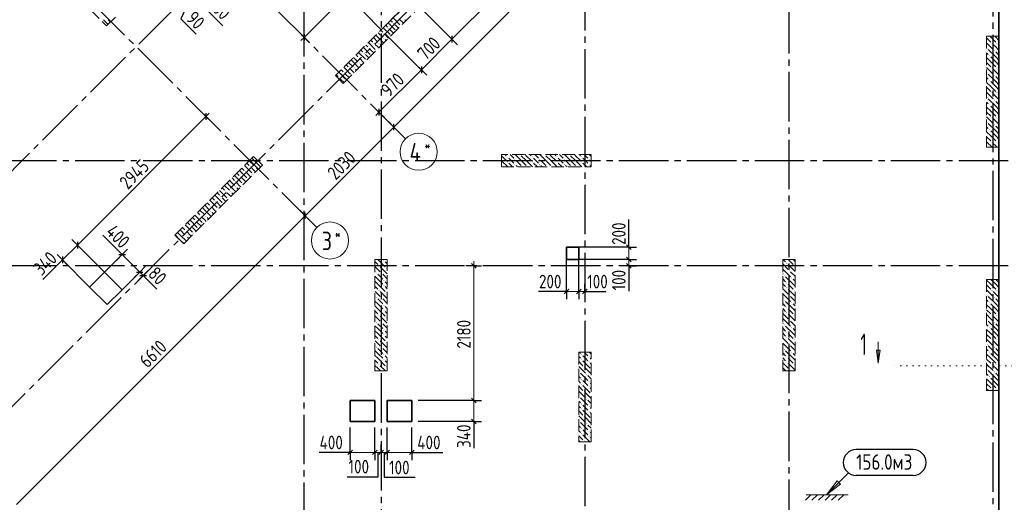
# Model space of a CAD drawing. Header units: millimetres. Extents: x 0 to 43617, y 0 to 59400.
# Tile 10 of 32: x 17227 to 33160, y 13501 to 21315. Entities that reach past the tile are written whole.
import ezdxf

# ---------------------------------------------------------------- set-up
doc = ezdxf.new("R2010")
doc.units = ezdxf.units.MM
for name, pattern in [('______2', [270, 200, -70]), ('______5', [1100, 800, -100, 100, -100]), ('______9', [100, 0, -100])]:
    doc.linetypes.add(name, pattern=pattern)
for name, color, linetype, lineweight in [('Standard', 7, 'Continuous', 25), ('ЖБ Пилон', 180, 'Continuous', 25), ('Оси', 40, '______5', 18), ('Примечания', 7, 'Continuous', 25), ('Размерная выноска', 7, 'Continuous', 13), ('Сечения символ', 7, 'Continuous', 25)]:
    doc.layers.add(name, color=color, linetype=linetype, lineweight=lineweight)
doc.layers.add('ЖБ Перекрытие верхний уровень', color=7, linetype='Continuous', lineweight=25, true_color=0xe0e0ff)
doc.layers.add('ЖБ Стена верхний уровень', color=7, linetype='Continuous', lineweight=25, true_color=0x006e00)
doc.styles.add('GOST 2.304-81', font='txt')
doc.styles.add('ISOCPEUR', font='txt')

msp = doc.modelspace()

# ---------------------------------------------------------------- hatches: boundary and pattern name
at = {"layer": 'ЖБ Пилон', "linetype": 'Continuous', "lineweight": 18, "transparency": 33554687}
for points in [[(32954, 20933), (32961, 20940), (32967, 20933), (32961, 20927)], [(33034, 20933), (33041, 20940), (33047, 20933), (33041, 20927)], [(32874, 20853), (32881, 20860), (32887, 20853), (32881, 20847)], [(32914, 20733), (32921, 20740), (32927, 20733), (32921, 20727)], [(32994, 20813), (33001, 20820), (33007, 20813), (33001, 20807)], [(32874, 20453), (32881, 20460), (32887, 20453), (32881, 20447)], [(32954, 20533), (32961, 20540), (32967, 20533), (32961, 20527)], [(32994, 20413), (33001, 20420), (33007, 20413), (33001, 20407)], [(33034, 20533), (33041, 20540), (33047, 20533), (33041, 20527)], [(32914, 20333), (32921, 20340), (32927, 20333), (32921, 20327)], [(32954, 20133), (32961, 20140), (32967, 20133), (32961, 20127)], [(33034, 20133), (33041, 20140), (33047, 20133), (33041, 20127)], [(32874, 20053), (32881, 20060), (32887, 20053), (32881, 20047)], [(32914, 19933), (32921, 19940), (32927, 19933), (32921, 19927)], [(32994, 20013), (33001, 20020), (33007, 20013), (33001, 20007)], [(32874, 19653), (32881, 19660), (32887, 19653), (32881, 19647)], [(32954, 19733), (32961, 19740), (32967, 19733), (32961, 19727)], [(32994, 19613), (33001, 19620), (33007, 19613), (33001, 19607)], [(33034, 19733), (33041, 19740), (33047, 19733), (33041, 19727)], [(32914, 19533), (32921, 19540), (32927, 19533), (32921, 19527)], [(32954, 19333), (32961, 19340), (32967, 19333), (32961, 19327)], [(33034, 19333), (33041, 19340), (33047, 19333), (33041, 19327)], [(25324, 19130), (25321, 19127), (25318, 19130)], [(25724, 19130), (25721, 19127), (25718, 19130)], [(26124, 19130), (26121, 19127), (26118, 19130)], [(32874, 19253), (32881, 19260), (32887, 19253), (32884, 19250), (32878, 19250)], [(25114, 19093), (25121, 19100), (25127, 19093), (25121, 19087)], [(25114, 19013), (25121, 19020), (25127, 19013), (25121, 19007)], [(25234, 19053), (25241, 19060), (25247, 19053), (25241, 19047)], [(25234, 18973), (25241, 18980), (25247, 18973), (25241, 18967)], [(25514, 19093), (25521, 19100), (25527, 19093), (25521, 19087)], [(25514, 19013), (25521, 19020), (25527, 19013), (25521, 19007)], [(25634, 19053), (25641, 19060), (25647, 19053), (25641, 19047)], [(25634, 18973), (25641, 18980), (25647, 18973), (25641, 18967)], [(25914, 19093), (25921, 19100), (25927, 19093), (25921, 19087)], [(25914, 19013), (25921, 19020), (25927, 19013), (25921, 19007)], [(26034, 19053), (26041, 19060), (26047, 19053), (26041, 19047)], [(26034, 18973), (26041, 18980), (26047, 18973), (26041, 18967)], [(26314, 19093), (26321, 19100), (26327, 19093), (26321, 19087)], [(26314, 19013), (26321, 19020), (26327, 19013), (26321, 19007)], [(26434, 19053), (26441, 19060), (26447, 19053), (26441, 19047)], [(26434, 18973), (26441, 18980), (26447, 18973), (26441, 18967)], [(20874, 18853), (20881, 18860), (20887, 18853), (20881, 18847)], [(20954, 18933), (20961, 18940), (20967, 18933), (20961, 18927)], [(20994, 18813), (21001, 18820), (21007, 18813), (21001, 18807)], [(21034, 18933), (21041, 18940), (21047, 18933), (21041, 18927)], [(25034, 18933), (25041, 18940), (25047, 18933), (25044, 18930), (25038, 18930)], [(25354, 18933), (25361, 18940), (25367, 18933), (25364, 18930), (25358, 18930)], [(25434, 18933), (25441, 18940), (25447, 18933), (25444, 18930), (25438, 18930)], [(25754, 18933), (25761, 18940), (25767, 18933), (25764, 18930), (25758, 18930)], [(25834, 18933), (25841, 18940), (25847, 18933), (25844, 18930), (25838, 18930)], [(26154, 18933), (26161, 18940), (26167, 18933), (26164, 18930), (26158, 18930)], [(26234, 18933), (26241, 18940), (26247, 18933), (26244, 18930), (26238, 18930)], [(20714, 18693), (20721, 18700), (20727, 18693), (20721, 18687)], [(20794, 18773), (20801, 18780), (20807, 18773), (20801, 18767)], [(20834, 18653), (20841, 18660), (20847, 18653), (20841, 18647)], [(20914, 18733), (20921, 18740), (20927, 18733), (20921, 18727)], [(20554, 18533), (20561, 18540), (20567, 18533), (20561, 18527)], [(20634, 18533), (20641, 18540), (20647, 18533), (20641, 18527)], [(20714, 18613), (20721, 18620), (20727, 18613), (20721, 18607)], [(20394, 18373), (20401, 18380), (20407, 18373), (20401, 18367)], [(20474, 18453), (20481, 18460), (20487, 18453), (20481, 18447)], [(20514, 18333), (20521, 18340), (20527, 18333), (20521, 18327)], [(20594, 18413), (20601, 18420), (20607, 18413), (20601, 18407)], [(20314, 18293), (20321, 18300), (20327, 18293), (20321, 18287)], [(20314, 18213), (20321, 18220), (20327, 18213), (20321, 18207)], [(20434, 18253), (20441, 18260), (20447, 18253), (20441, 18247)], [(20074, 18053), (20081, 18060), (20087, 18053), (20081, 18047)], [(20154, 18133), (20161, 18140), (20167, 18133), (20161, 18127)], [(20194, 18013), (20201, 18020), (20207, 18013), (20201, 18007)], [(20234, 18133), (20241, 18140), (20247, 18133), (20241, 18127)], [(19914, 17893), (19921, 17900), (19927, 17893), (19921, 17887)], [(19994, 17973), (20001, 17980), (20007, 17973), (20001, 17967)], [(20034, 17853), (20041, 17860), (20047, 17853), (20041, 17847)], [(20114, 17933), (20121, 17940), (20127, 17933), (20121, 17927)], [(19836, 17734), (19841, 17740), (19847, 17733), (19842, 17728)], [(19914, 17813), (19921, 17820), (19927, 17813), (19921, 17807)], [(23114, 17413), (23121, 17420), (23127, 17413), (23121, 17407)], [(29634, 17373), (29641, 17380), (29647, 17373), (29641, 17367)], [(22994, 17213), (23001, 17220), (23007, 17213), (23001, 17207)], [(23034, 17333), (23041, 17340), (23047, 17333), (23041, 17327)], [(23074, 17213), (23081, 17220), (23087, 17213), (23081, 17207)], [(23154, 17293), (23161, 17300), (23167, 17293), (23161, 17287)], [(29674, 17253), (29681, 17260), (29687, 17253), (29681, 17247)], [(29754, 17333), (29761, 17340), (29767, 17333), (29761, 17327)], [(23114, 17093), (23121, 17100), (23127, 17093), (23121, 17087)], [(29594, 17173), (29601, 17180), (29607, 17173), (29601, 17167)], [(29634, 17053), (29641, 17060), (29647, 17053), (29641, 17047)], [(29714, 17133), (29721, 17140), (29727, 17133), (29721, 17127)], [(23034, 16933), (23041, 16940), (23047, 16933), (23041, 16927)], [(23114, 17013), (23121, 17020), (23127, 17013), (23121, 17007)], [(23154, 16893), (23161, 16900), (23167, 16893), (23161, 16887)], [(29634, 16973), (29641, 16980), (29647, 16973), (29641, 16967)], [(29754, 16933), (29761, 16940), (29767, 16933), (29761, 16927)], [(32954, 16933), (32961, 16940), (32967, 16933), (32961, 16927)], [(33034, 16933), (33041, 16940), (33047, 16933), (33041, 16927)], [(22994, 16813), (23001, 16820), (23007, 16813), (23001, 16807)], [(23074, 16813), (23081, 16820), (23087, 16813), (23081, 16807)], [(29594, 16773), (29601, 16780), (29607, 16773), (29601, 16767)], [(29674, 16853), (29681, 16860), (29687, 16853), (29681, 16847)], [(29714, 16733), (29721, 16740), (29727, 16733), (29721, 16727)], [(32874, 16853), (32881, 16860), (32887, 16853), (32881, 16847)], [(32914, 16733), (32921, 16740), (32927, 16733), (32921, 16727)], [(32994, 16813), (33001, 16820), (33007, 16813), (33001, 16807)], [(23114, 16693), (23121, 16700), (23127, 16693), (23121, 16687)], [(23114, 16613), (23121, 16620), (23127, 16613), (23121, 16607)], [(29634, 16653), (29641, 16660), (29647, 16653), (29641, 16647)], [(29634, 16573), (29641, 16580), (29647, 16573), (29641, 16567)], [(22994, 16413), (23001, 16420), (23007, 16413), (23001, 16407)], [(23034, 16533), (23041, 16540), (23047, 16533), (23041, 16527)], [(23074, 16413), (23081, 16420), (23087, 16413), (23081, 16407)], [(23154, 16493), (23161, 16500), (23167, 16493), (23161, 16487)], [(29674, 16453), (29681, 16460), (29687, 16453), (29681, 16447)], [(29754, 16533), (29761, 16540), (29767, 16533), (29761, 16527)], [(32874, 16453), (32881, 16460), (32887, 16453), (32881, 16447)], [(32954, 16533), (32961, 16540), (32967, 16533), (32961, 16527)], [(32994, 16413), (33001, 16420), (33007, 16413), (33001, 16407)], [(33034, 16533), (33041, 16540), (33047, 16533), (33041, 16527)], [(23114, 16293), (23121, 16300), (23127, 16293), (23121, 16287)], [(29594, 16373), (29601, 16380), (29607, 16373), (29601, 16367)], [(29634, 16253), (29641, 16260), (29647, 16253), (29641, 16247)], [(29714, 16333), (29721, 16340), (29727, 16333), (29721, 16327)], [(32914, 16333), (32921, 16340), (32927, 16333), (32921, 16327)], [(23034, 16133), (23041, 16140), (23047, 16133), (23041, 16127)], [(23114, 16213), (23121, 16220), (23127, 16213), (23121, 16207)], [(23154, 16093), (23161, 16100), (23167, 16093), (23161, 16087)], [(29634, 16173), (29641, 16180), (29647, 16173), (29641, 16167)], [(29754, 16133), (29761, 16140), (29767, 16133), (29761, 16127)], [(32954, 16133), (32961, 16140), (32967, 16133), (32961, 16127)], [(33034, 16133), (33041, 16140), (33047, 16133), (33041, 16127)], [(22994, 16013), (23001, 16020), (23007, 16013), (23001, 16007)], [(23074, 16013), (23081, 16020), (23087, 16013), (23081, 16007)], [(29594, 15973), (29601, 15980), (29607, 15973), (29601, 15967)], [(29674, 16053), (29681, 16060), (29687, 16053), (29681, 16047)], [(29714, 15933), (29721, 15940), (29727, 15933), (29721, 15927)], [(32874, 16053), (32881, 16060), (32887, 16053), (32881, 16047)], [(32914, 15933), (32921, 15940), (32927, 15933), (32921, 15927)], [(32994, 16013), (33001, 16020), (33007, 16013), (33001, 16007)], [(23114, 15893), (23121, 15900), (23127, 15893), (23121, 15887)], [(23114, 15813), (23121, 15820), (23127, 15813), (23121, 15807)], [(26314, 15893), (26321, 15900), (26327, 15893), (26321, 15887)], [(26314, 15813), (26321, 15820), (26327, 15813), (26321, 15807)], [(26434, 15853), (26441, 15860), (26447, 15853), (26441, 15847)], [(26434, 15773), (26441, 15780), (26447, 15773), (26441, 15767)], [(29634, 15853), (29641, 15860), (29647, 15853), (29641, 15847)], [(29634, 15773), (29641, 15780), (29647, 15773), (29641, 15767)], [(23034, 15733), (23041, 15740), (23047, 15733), (23041, 15727)], [(23154, 15693), (23161, 15700), (23167, 15693), (23161, 15687)], [(26274, 15613), (26281, 15620), (26287, 15613), (26281, 15607)], [(26354, 15693), (26361, 15700), (26367, 15693), (26361, 15687)], [(29674, 15653), (29681, 15660), (29687, 15653), (29681, 15647)], [(29754, 15733), (29761, 15740), (29767, 15733), (29761, 15727)], [(32874, 15653), (32881, 15660), (32887, 15653), (32881, 15647)], [(32954, 15733), (32961, 15740), (32967, 15733), (32961, 15727)], [(32994, 15613), (33001, 15620), (33007, 15613), (33001, 15607)], [(33034, 15733), (33041, 15740), (33047, 15733), (33041, 15727)], [(26314, 15493), (26321, 15500), (26327, 15493), (26321, 15487)], [(26394, 15573), (26401, 15580), (26407, 15573), (26401, 15567)], [(26434, 15453), (26441, 15460), (26447, 15453), (26441, 15447)], [(32914, 15533), (32921, 15540), (32927, 15533), (32921, 15527)], [(26314, 15413), (26321, 15420), (26327, 15413), (26321, 15407)], [(26354, 15293), (26361, 15300), (26367, 15293), (26361, 15287)], [(26434, 15373), (26441, 15380), (26447, 15373), (26441, 15367)], [(32954, 15333), (32961, 15340), (32967, 15333), (32961, 15327)], [(33034, 15333), (33041, 15340), (33047, 15333), (33041, 15327)], [(26274, 15213), (26281, 15220), (26287, 15213), (26281, 15207)], [(26394, 15173), (26401, 15180), (26407, 15173), (26401, 15167)], [(26314, 15093), (26321, 15100), (26327, 15093), (26321, 15087)], [(26314, 15013), (26321, 15020), (26327, 15013), (26321, 15007)], [(26434, 15053), (26441, 15060), (26447, 15053), (26441, 15047)], [(26434, 14973), (26441, 14980), (26447, 14973), (26441, 14967)], [(26274, 14813), (26281, 14820), (26287, 14813), (26281, 14807)], [(26354, 14893), (26361, 14900), (26367, 14893), (26361, 14887)], [(26314, 14693), (26321, 14700), (26327, 14693), (26321, 14687)], [(26394, 14773), (26401, 14780), (26407, 14773), (26401, 14767)], [(26434, 14653), (26441, 14660), (26447, 14653), (26441, 14647)], [(26314, 14613), (26321, 14620), (26327, 14613), (26321, 14607)], [(26354, 14493), (26361, 14500), (26367, 14493), (26361, 14487)], [(26434, 14573), (26441, 14580), (26447, 14573), (26441, 14567)]]:
    msp.add_hatch(color=7, dxfattribs=at).paths.add_polyline_path(points, flags=16)
at = {"layer": 'ЖБ Стена верхний уровень', "linetype": 'Continuous', "lineweight": 18, "transparency": 33554687}
for points in [[(23274, 21253), (23281, 21260), (23287, 21253), (23281, 21247)], [(23114, 21093), (23121, 21100), (23127, 21093), (23121, 21087)], [(23194, 21173), (23201, 21180), (23207, 21173), (23201, 21167)], [(22954, 20933), (22961, 20940), (22967, 20933), (22961, 20927)], [(23034, 20933), (23041, 20940), (23047, 20933), (23041, 20927)], [(23114, 21013), (23121, 21020), (23127, 21013), (23121, 21007)], [(22794, 20773), (22801, 20780), (22807, 20773), (22801, 20767)], [(22874, 20853), (22881, 20860), (22887, 20853), (22881, 20847)], [(22714, 20693), (22721, 20700), (22727, 20693), (22721, 20687)], [(22714, 20613), (22721, 20620), (22727, 20613), (22721, 20607)], [(22474, 20453), (22481, 20460), (22487, 20453), (22481, 20447)], [(22554, 20533), (22561, 20540), (22567, 20533), (22561, 20527)], [(22634, 20533), (22641, 20540), (22647, 20533), (22641, 20527)], [(22394, 20373), (22401, 20380), (22407, 20373), (22401, 20367)]]:
    msp.add_hatch(color=7, dxfattribs=at).paths.add_polyline_path(points, flags=16)
at = {"layer": 'Примечания', "linetype": 'Continuous', "lineweight": 13, "transparency": 33554687}
msp.add_hatch(color=7, dxfattribs=at).paths.add_polyline_path([(30482, 13822), (30284, 13624), (30510, 13794)])
at = {"layer": 'Сечения символ', "linetype": 'Continuous', "lineweight": 13, "transparency": 33554687}
msp.add_hatch(color=7, dxfattribs=at).paths.add_polyline_path([(31151, 15965), (31121, 15755), (31091, 15965)], flags=16)

# ---------------------------------------------------------------- linework, layer by layer
at = {"layer": 'Standard', "color": 7, "linetype": 'Continuous', "lineweight": 13, "transparency": 33554687}
for p, q in [((23282, 19577), (28981, 25276)), ((23103, 22302), (21830, 21029)), ((25200, 21976), (24222, 20998)), ((21830, 21029), (21777, 20976)), ((24222, 20998), (23727, 20503)), ((23727, 20503), (23041, 19818)), ((20241, 19747), (20294, 19800)), ((23041, 19818), (22988, 19765)), ((20241, 19747), (18160, 17666)), ((21847, 18142), (23282, 19577)), ((17173, 13468), (21847, 18142)), ((27082, 17630), (27082, 17705)), ((18160, 17666), (17920, 17426)), ((18886, 17513), (18833, 17566)), ((27082, 17630), (27082, 17430)), ((17920, 17426), (17867, 17373)), ((18886, 17513), (19169, 17230)), ((24574, 17330), (24574, 17405)), ((27082, 17430), (27082, 17330)), ((19169, 17230), (19226, 17173)), ((27082, 17330), (27082, 17255)), ((19226, 17173), (19279, 17120)), ((26074, 16915), (25999, 16915)), ((26074, 16915), (26274, 16915)), ((26274, 16915), (26374, 16915)), ((26374, 16915), (26449, 16915)), ((24574, 15150), (24574, 14810)), ((24574, 14810), (24574, 14735)), ((22574, 14310), (22499, 14310)), ((22574, 14310), (22974, 14310)), ((22974, 14310), (23074, 14310)), ((23074, 14310), (23174, 14310)), ((23174, 14310), (23574, 14310)), ((23574, 14310), (23649, 14310))]:
    msp.add_line(p, q, dxfattribs=at)
at = {"layer": 'Standard', "color": 251, "linetype": 'Continuous', "lineweight": -3, "true_color": 0x656565, "transparency": 33554687}
for p, q in [((21830, 21029), (21742, 21117)), ((24222, 20998), (24134, 21087)), ((21830, 21029), (21919, 20940)), ((21830, 21029), (21830, 21029)), ((24222, 20998), (24311, 20910)), ((23727, 20503), (23639, 20592)), ((23727, 20503), (23816, 20415)), ((20241, 19747), (20153, 19836)), ((23041, 19818), (22953, 19906)), ((23041, 19818), (23130, 19729)), ((23041, 19818), (23041, 19818)), ((20241, 19747), (20329, 19659)), ((20241, 19747), (20283, 19705)), ((23282, 19577), (23194, 19665)), ((23282, 19577), (23370, 19489)), ((23282, 19577), (23400, 19458)), ((21847, 18142), (21758, 18230)), ((21847, 18142), (21935, 18053)), ((21847, 18142), (21965, 18023)), ((18160, 17666), (18072, 17755)), ((18160, 17666), (18248, 17578)), ((18160, 17666), (18600, 17226)), ((18886, 17513), (18974, 17601)), ((27082, 17630), (26957, 17630)), ((27082, 17630), (27207, 17630)), ((17920, 17426), (17831, 17514)), ((17920, 17426), (18008, 17337)), ((17920, 17426), (18359, 16986)), ((18886, 17513), (18600, 17226)), ((18886, 17513), (18798, 17424)), ((27082, 17430), (26957, 17430)), ((27082, 17430), (27207, 17430)), ((19169, 17230), (18883, 16944)), ((19169, 17230), (19081, 17142)), ((19169, 17230), (19257, 17318)), ((19226, 17173), (19314, 17262)), ((24574, 17330), (24449, 17330)), ((24574, 17330), (24699, 17330)), ((24574, 17330), (24574, 17330)), ((27082, 17330), (26957, 17330)), ((27082, 17330), (27207, 17330)), ((19226, 17173), (19137, 17085)), ((19226, 17173), (19203, 17150)), ((26074, 16915), (26074, 17040)), ((26074, 16915), (26074, 16790)), ((26274, 16915), (26274, 17040)), ((26274, 16915), (26274, 16790)), ((26374, 16915), (26374, 17040)), ((26374, 16915), (26374, 16790)), ((26374, 16915), (26374, 16897)), ((24574, 15150), (24449, 15150)), ((24574, 15150), (24699, 15150)), ((24574, 14810), (24449, 14810)), ((24574, 14810), (24699, 14810)), ((22574, 14310), (22574, 14435)), ((22974, 14310), (22974, 14435)), ((23074, 14310), (23074, 14435)), ((23174, 14310), (23174, 14435)), ((23574, 14310), (23574, 14435)), ((22574, 14310), (22574, 14185)), ((22974, 14310), (22974, 14185)), ((23074, 14310), (23074, 14185)), ((23074, 14310), (23074, 14310)), ((23174, 14310), (23174, 14185)), ((23574, 14310), (23574, 14185))]:
    msp.add_line(p, q, dxfattribs=at)
at = {"layer": 'Standard', "color": 7, "linetype": 'Continuous', "lineweight": 25, "transparency": 33554687}
for p, q in [((21830, 21082), (21830, 20976)), ((24222, 21051), (24222, 20945)), ((23727, 20557), (23727, 20450)), ((20241, 19800), (20241, 19694)), ((23041, 19871), (23041, 19765)), ((23282, 19524), (23282, 19630)), ((21847, 18089), (21847, 18195)), ((18160, 17719), (18160, 17613)), ((27045, 17668), (27120, 17592)), ((17920, 17479), (17920, 17373)), ((18833, 17513), (18939, 17513)), ((24536, 17368), (24611, 17292)), ((27045, 17468), (27120, 17392)), ((27045, 17368), (27120, 17292)), ((19116, 17230), (19222, 17230)), ((19173, 17173), (19279, 17173)), ((26036, 16878), (26111, 16953)), ((26236, 16878), (26311, 16953)), ((26336, 16878), (26411, 16953)), ((24536, 15187), (24611, 15112)), ((24536, 14848), (24611, 14773)), ((22536, 14273), (22612, 14348)), ((22936, 14273), (23012, 14348)), ((23036, 14273), (23112, 14348)), ((23136, 14273), (23212, 14348)), ((23536, 14273), (23612, 14348))]:
    msp.add_line(p, q, dxfattribs=at)
at = {"layer": 'Standard', "color": 251, "linetype": 'Continuous', "lineweight": -3, "true_color": 0x656565, "transparency": 33554687}
for points in [[(24222, 20998), (24210, 21010), (24210, 21010), (24210, 21010), (24210, 21010), (23644, 21577)], [(23727, 20503), (23715, 20515), (23715, 20515), (23149, 21082)], [(27082, 17630), (27065, 17630), (27065, 17630), (26274, 17630)], [(26074, 16915), (26074, 16932), (26074, 16932), (26074, 17430)], [(26274, 16915), (26274, 16932), (26274, 16932), (26274, 17430)], [(27082, 17430), (27065, 17430), (27065, 17430), (26274, 17430)], [(27082, 17330), (27065, 17330), (27065, 17330), (27064, 17330)], [(24574, 15150), (24557, 15150), (24557, 15150), (23674, 15150)], [(22574, 14310), (22574, 14327), (22574, 14327), (22574, 14710)], [(22974, 14310), (22974, 14327), (22974, 14327), (22974, 14710)], [(23174, 14310), (23174, 14327), (23174, 14327), (23174, 14710)], [(23574, 14310), (23574, 14327), (23574, 14327), (23574, 14710)], [(24574, 14810), (24557, 14810), (24557, 14810), (23674, 14810)]]:
    msp.add_lwpolyline(points, dxfattribs=at)
at = {"layer": 'Standard', "color": 7, "linetype": 'Continuous', "lineweight": 13, "transparency": 33554687}
msp.add_lwpolyline([(24574, 17330), (24574, 15977), (24574, 15977), (24574, 15150)], dxfattribs=at)
at = {"layer": 'ЖБ Перекрытие верхний уровень', "color": 7, "linetype": 'Continuous', "lineweight": 35, "transparency": 33554687}
for p, q in [((33074, 10100), (33074, 25060)), ((23078, 21153), (23573, 21647)), ((22795, 21435), (23078, 21153)), ((26274, 17630), (26074, 17630)), ((26074, 17630), (26074, 17430)), ((26274, 17430), (26274, 17630)), ((26074, 17430), (26274, 17430)), ((18600, 17226), (18359, 16986)), ((18883, 16944), (18600, 17226)), ((18359, 16986), (18642, 16703)), ((18642, 16703), (18883, 16944)), ((22974, 15150), (22574, 15150)), ((22574, 15150), (22574, 14810)), ((22974, 14810), (22974, 15150)), ((23574, 15150), (23174, 15150)), ((23174, 15150), (23174, 14810)), ((23574, 14810), (23574, 15150)), ((22574, 14810), (22974, 14810)), ((23174, 14810), (23574, 14810))]:
    msp.add_line(p, q, dxfattribs=at)
at = {"layer": 'ЖБ Пилон', "color": 253, "linetype": '______2', "lineweight": 13, "true_color": 0xa0a0a0, "transparency": 33554687}
for p, q in [((17608, 22238), (18634, 21213)), ((18634, 21213), (18775, 21354)), ((32874, 21050), (32874, 19250)), ((33074, 21050), (32874, 21050)), ((33074, 19250), (33074, 21050)), ((26474, 19130), (25024, 19130)), ((25024, 19130), (25024, 18930)), ((26474, 18930), (26474, 19130)), ((32874, 19250), (33074, 19250)), ((21013, 19102), (19740, 17829)), ((19882, 17688), (21155, 18961)), ((21155, 18961), (21013, 19102)), ((25024, 18930), (26474, 18930)), ((19740, 17829), (19882, 17688)), ((22974, 17430), (22974, 15630)), ((23174, 17430), (22974, 17430)), ((23174, 15630), (23174, 17430)), ((29574, 17430), (29574, 15630)), ((29774, 17430), (29574, 17430)), ((29774, 15630), (29774, 17430)), ((32874, 17110), (32874, 15310)), ((33074, 17110), (32874, 17110)), ((33074, 15310), (33074, 17110)), ((26274, 15930), (26274, 14480)), ((26474, 15930), (26274, 15930)), ((26474, 14480), (26474, 15930)), ((22974, 15630), (23174, 15630)), ((29574, 15630), (29774, 15630)), ((32874, 15310), (33074, 15310)), ((26274, 14480), (26474, 14480))]:
    msp.add_line(p, q, dxfattribs=at)
at = {"layer": 'ЖБ Пилон', "color": 9, "linetype": 'Continuous', "lineweight": 18, "true_color": 0xc7c7c7, "transparency": 33554687}
for p, q in [((18621, 21273), (18581, 21313)), ((18657, 21237), (18621, 21273)), ((18661, 21313), (18697, 21277)), ((32941, 21033), (32924, 21050)), ((32941, 21033), (33021, 20953)), ((33004, 21050), (33021, 21033)), ((33021, 21033), (33074, 20980)), ((32874, 21020), (32941, 20953)), ((32874, 20940), (32981, 20833)), ((33021, 20873), (32981, 20913)), ((33061, 20833), (33021, 20873)), ((33061, 20913), (33074, 20900)), ((32874, 20780), (32901, 20753)), ((33021, 20713), (32901, 20833)), ((32941, 20713), (33021, 20633)), ((33021, 20793), (33074, 20740)), ((33021, 20713), (33074, 20660)), ((32941, 20633), (32874, 20700)), ((32874, 20620), (32941, 20553)), ((32941, 20633), (33021, 20553)), ((33021, 20633), (33074, 20580)), ((32874, 20540), (32981, 20433)), ((33021, 20313), (32901, 20433)), ((33021, 20473), (32981, 20513)), ((33061, 20433), (33021, 20473)), ((33061, 20513), (33074, 20500)), ((32874, 20380), (32901, 20353)), ((32941, 20233), (32874, 20300)), ((32941, 20313), (33021, 20233)), ((33021, 20393), (33074, 20340)), ((33021, 20313), (33074, 20260)), ((32874, 20220), (32941, 20153)), ((32874, 20140), (32981, 20033)), ((32941, 20233), (33021, 20153)), ((33021, 20073), (32981, 20113)), ((33021, 20233), (33074, 20180)), ((33061, 20113), (33074, 20100)), ((32874, 19980), (32901, 19953)), ((33021, 19913), (32901, 20033)), ((33061, 20033), (33021, 20073)), ((33021, 19993), (33074, 19940)), ((32941, 19833), (32874, 19900)), ((32874, 19820), (32941, 19753)), ((32941, 19913), (33021, 19833)), ((32941, 19833), (33021, 19753)), ((33021, 19913), (33074, 19860)), ((33021, 19833), (33074, 19780)), ((32874, 19740), (32981, 19633)), ((33021, 19513), (32901, 19633)), ((33021, 19673), (32981, 19713)), ((33061, 19633), (33021, 19673)), ((33061, 19713), (33074, 19700)), ((32874, 19580), (32901, 19553)), ((32941, 19433), (32874, 19500)), ((32941, 19513), (33021, 19433)), ((33021, 19593), (33074, 19540)), ((33021, 19513), (33074, 19460)), ((32874, 19420), (32941, 19353)), ((32874, 19340), (32964, 19250)), ((32941, 19433), (33021, 19353)), ((33021, 19273), (32981, 19313)), ((33021, 19433), (33074, 19380)), ((33061, 19313), (33074, 19300)), ((25084, 19130), (25101, 19113)), ((25164, 19130), (25221, 19073)), ((25341, 19033), (25244, 19130)), ((25421, 19113), (25404, 19130)), ((25484, 19130), (25501, 19113)), ((25564, 19130), (25621, 19073)), ((25741, 19033), (25644, 19130)), ((25821, 19113), (25804, 19130)), ((25884, 19130), (25901, 19113)), ((25964, 19130), (26021, 19073)), ((26141, 19033), (26044, 19130)), ((26221, 19113), (26204, 19130)), ((26284, 19130), (26301, 19113)), ((26364, 19130), (26421, 19073)), ((26474, 19100), (26444, 19130)), ((33044, 19250), (33021, 19273)), ((20903, 18992), (20941, 18953)), ((20943, 19032), (21021, 18953)), ((20983, 19072), (21021, 19033)), ((21021, 19033), (21124, 18930)), ((25024, 19110), (25101, 19033)), ((25024, 19030), (25124, 18930)), ((25181, 19033), (25141, 19073)), ((25141, 18993), (25204, 18930)), ((25221, 18993), (25181, 19033)), ((25261, 19033), (25341, 18953)), ((25341, 19113), (25421, 19033)), ((25341, 19033), (25421, 18953)), ((25421, 19113), (25501, 19033)), ((25421, 19033), (25524, 18930)), ((25581, 19033), (25541, 19073)), ((25541, 18993), (25604, 18930)), ((25621, 18993), (25581, 19033)), ((25661, 19033), (25741, 18953)), ((25741, 19113), (25821, 19033)), ((25741, 19033), (25821, 18953)), ((25821, 19113), (25901, 19033)), ((25821, 19033), (25924, 18930)), ((25981, 19033), (25941, 19073)), ((25941, 18993), (26004, 18930)), ((26021, 18993), (25981, 19033)), ((26061, 19033), (26141, 18953)), ((26141, 19113), (26221, 19033)), ((26141, 19033), (26221, 18953)), ((26221, 19113), (26301, 19033)), ((26221, 19033), (26324, 18930)), ((26381, 19033), (26341, 19073)), ((26341, 18993), (26404, 18930)), ((26421, 18993), (26381, 19033)), ((26461, 19033), (26474, 19020)), ((20743, 18832), (20781, 18793)), ((20783, 18872), (20901, 18753)), ((20823, 18912), (20861, 18873)), ((20863, 18952), (20981, 18833)), ((20964, 18770), (20901, 18833)), ((21021, 18873), (20981, 18913)), ((21044, 18850), (21021, 18873)), ((21061, 18913), (21084, 18890)), ((25261, 18953), (25284, 18930)), ((25661, 18953), (25684, 18930)), ((26061, 18953), (26084, 18930)), ((26461, 18953), (26474, 18940)), ((20583, 18672), (20621, 18633)), ((20623, 18712), (20701, 18633)), ((20663, 18752), (20701, 18713)), ((20703, 18792), (20821, 18673)), ((20781, 18633), (20741, 18673)), ((20884, 18690), (20821, 18753)), ((20423, 18512), (20461, 18473)), ((20463, 18552), (20581, 18433)), ((20503, 18592), (20541, 18553)), ((20543, 18632), (20621, 18553)), ((20621, 18473), (20581, 18513)), ((20621, 18633), (20724, 18530)), ((20661, 18513), (20684, 18490)), ((20741, 18593), (20764, 18570)), ((20804, 18610), (20781, 18633)), ((20263, 18352), (20301, 18313)), ((20303, 18392), (20421, 18273)), ((20343, 18432), (20381, 18393)), ((20383, 18472), (20501, 18353)), ((20484, 18290), (20421, 18353)), ((20564, 18370), (20501, 18433)), ((20644, 18450), (20621, 18473)), ((20103, 18192), (20141, 18153)), ((20143, 18232), (20221, 18153)), ((20183, 18272), (20221, 18233)), ((20221, 18233), (20324, 18130)), ((20223, 18312), (20301, 18233)), ((20381, 18233), (20341, 18273)), ((20341, 18193), (20364, 18170)), ((20404, 18210), (20381, 18233)), ((19943, 18032), (19981, 17993)), ((19983, 18072), (20101, 17953)), ((20023, 18112), (20061, 18073)), ((20063, 18152), (20181, 18033)), ((20164, 17970), (20101, 18033)), ((20221, 18073), (20181, 18113)), ((20244, 18050), (20221, 18073)), ((20261, 18113), (20284, 18090)), ((19783, 17872), (19821, 17833)), ((19823, 17912), (19901, 17833)), ((19863, 17952), (19901, 17913)), ((19903, 17992), (20021, 17873)), ((19981, 17833), (19941, 17873)), ((20084, 17890), (20021, 17953)), ((19743, 17832), (19821, 17753)), ((19821, 17833), (19924, 17730)), ((19861, 17713), (19884, 17690)), ((19941, 17793), (19964, 17770)), ((20004, 17810), (19981, 17833)), ((22974, 17400), (23021, 17353)), ((23024, 17430), (23141, 17313)), ((23141, 17393), (23174, 17360)), ((29621, 17393), (29584, 17430)), ((29664, 17430), (29741, 17353)), ((29744, 17430), (29774, 17400)), ((22974, 17240), (22981, 17233)), ((23021, 17273), (22981, 17313)), ((23061, 17233), (23021, 17273)), ((23061, 17313), (23174, 17200)), ((29574, 17360), (29661, 17273)), ((29581, 17273), (29701, 17153)), ((29661, 17353), (29774, 17240)), ((29774, 17160), (29701, 17233)), ((23021, 17113), (22974, 17160)), ((22974, 17080), (23021, 17033)), ((23021, 17193), (23101, 17113)), ((23021, 17113), (23101, 17033)), ((23101, 17193), (23174, 17120)), ((23174, 17040), (23141, 17073)), ((29574, 17200), (29581, 17193)), ((29574, 17120), (29621, 17073)), ((29741, 17033), (29621, 17153)), ((29741, 17113), (29774, 17080)), ((32941, 17033), (32874, 17100)), ((32944, 17110), (33021, 17033)), ((33024, 17110), (33074, 17060)), ((22974, 17000), (23021, 16953)), ((23021, 16873), (22981, 16913)), ((23021, 17033), (23141, 16913)), ((23061, 16913), (23174, 16800)), ((23141, 16993), (23174, 16960)), ((29581, 17033), (29574, 17040)), ((29574, 16960), (29661, 16873)), ((29621, 16993), (29581, 17033)), ((29661, 17033), (29741, 16953)), ((29661, 16953), (29774, 16840)), ((29741, 17033), (29774, 17000)), ((32874, 17020), (32941, 16953)), ((32874, 16940), (32981, 16833)), ((32941, 17033), (33021, 16953)), ((33021, 16873), (32981, 16913)), ((33021, 17033), (33074, 16980)), ((33061, 16913), (33074, 16900)), ((22974, 16840), (22981, 16833)), ((23021, 16713), (22974, 16760)), ((23061, 16833), (23021, 16873)), ((23021, 16793), (23101, 16713)), ((23101, 16793), (23174, 16720)), ((29574, 16800), (29581, 16793)), ((29581, 16873), (29701, 16753)), ((29741, 16633), (29621, 16753)), ((29774, 16760), (29701, 16833)), ((32874, 16780), (32901, 16753)), ((33021, 16713), (32901, 16833)), ((33061, 16833), (33021, 16873)), ((33021, 16793), (33074, 16740)), ((22974, 16680), (23021, 16633)), ((22974, 16600), (23021, 16553)), ((23021, 16713), (23101, 16633)), ((23021, 16633), (23141, 16513)), ((23174, 16640), (23141, 16673)), ((23141, 16593), (23174, 16560)), ((29574, 16720), (29621, 16673)), ((29581, 16633), (29574, 16640)), ((29621, 16593), (29581, 16633)), ((29661, 16633), (29741, 16553)), ((29741, 16713), (29774, 16680)), ((29741, 16633), (29774, 16600)), ((32941, 16633), (32874, 16700)), ((32874, 16620), (32941, 16553)), ((32941, 16713), (33021, 16633)), ((32941, 16633), (33021, 16553)), ((33021, 16713), (33074, 16660)), ((33021, 16633), (33074, 16580)), ((22974, 16440), (22981, 16433)), ((23021, 16473), (22981, 16513)), ((23061, 16433), (23021, 16473)), ((23061, 16513), (23174, 16400)), ((29574, 16560), (29661, 16473)), ((29581, 16473), (29701, 16353)), ((29661, 16553), (29774, 16440)), ((29774, 16360), (29701, 16433)), ((32874, 16540), (32981, 16433)), ((33021, 16313), (32901, 16433)), ((33021, 16473), (32981, 16513)), ((33061, 16433), (33021, 16473)), ((33061, 16513), (33074, 16500)), ((23021, 16313), (22974, 16360)), ((22974, 16280), (23021, 16233)), ((23021, 16393), (23101, 16313)), ((23021, 16313), (23101, 16233)), ((23101, 16393), (23174, 16320)), ((23174, 16240), (23141, 16273)), ((29574, 16400), (29581, 16393)), ((29574, 16320), (29621, 16273)), ((29741, 16233), (29621, 16353)), ((29741, 16313), (29774, 16280)), ((32874, 16380), (32901, 16353)), ((32941, 16233), (32874, 16300)), ((32941, 16313), (33021, 16233)), ((33021, 16393), (33074, 16340)), ((33021, 16313), (33074, 16260)), ((22974, 16200), (23021, 16153)), ((23021, 16073), (22981, 16113)), ((23021, 16233), (23141, 16113)), ((23061, 16113), (23174, 16000)), ((23141, 16193), (23174, 16160)), ((29581, 16233), (29574, 16240)), ((29574, 16160), (29661, 16073)), ((29621, 16193), (29581, 16233)), ((29661, 16233), (29741, 16153)), ((29661, 16153), (29774, 16040)), ((29741, 16233), (29774, 16200)), ((32874, 16220), (32941, 16153)), ((32874, 16140), (32981, 16033)), ((32941, 16233), (33021, 16153)), ((33021, 16073), (32981, 16113)), ((33021, 16233), (33074, 16180)), ((33061, 16113), (33074, 16100)), ((22974, 16040), (22981, 16033)), ((23021, 15913), (22974, 15960)), ((23061, 16033), (23021, 16073)), ((23021, 15993), (23101, 15913)), ((23101, 15993), (23174, 15920)), ((29574, 16000), (29581, 15993)), ((29581, 16073), (29701, 15953)), ((29741, 15833), (29621, 15953)), ((29774, 15960), (29701, 16033)), ((32874, 15980), (32901, 15953)), ((33021, 15913), (32901, 16033)), ((33061, 16033), (33021, 16073)), ((33021, 15993), (33074, 15940)), ((22974, 15880), (23021, 15833)), ((22974, 15800), (23021, 15753)), ((23021, 15913), (23101, 15833)), ((23021, 15833), (23141, 15713)), ((23174, 15840), (23141, 15873)), ((23141, 15793), (23174, 15760)), ((26274, 15860), (26301, 15833)), ((26274, 15780), (26341, 15713)), ((26284, 15930), (26301, 15913)), ((26381, 15833), (26341, 15873)), ((26341, 15793), (26461, 15673)), ((26364, 15930), (26421, 15873)), ((26421, 15793), (26381, 15833)), ((26474, 15900), (26444, 15930)), ((26461, 15833), (26474, 15820)), ((29574, 15920), (29621, 15873)), ((29581, 15833), (29574, 15840)), ((29621, 15793), (29581, 15833)), ((29661, 15833), (29741, 15753)), ((29741, 15913), (29774, 15880)), ((29741, 15833), (29774, 15800)), ((32941, 15833), (32874, 15900)), ((32874, 15820), (32941, 15753)), ((32941, 15913), (33021, 15833)), ((32941, 15833), (33021, 15753)), ((33021, 15913), (33074, 15860)), ((33021, 15833), (33074, 15780)), ((22974, 15640), (22981, 15633)), ((23021, 15673), (22981, 15713)), ((23061, 15633), (23021, 15673)), ((23061, 15713), (23144, 15630)), ((26274, 15700), (26381, 15593)), ((26381, 15673), (26474, 15580)), ((26461, 15753), (26474, 15740)), ((29574, 15760), (29661, 15673)), ((29581, 15673), (29624, 15630)), ((29661, 15753), (29774, 15640)), ((29704, 15630), (29701, 15633)), ((32874, 15740), (32981, 15633)), ((33021, 15513), (32901, 15633)), ((33021, 15673), (32981, 15713)), ((33061, 15633), (33021, 15673)), ((33061, 15713), (33074, 15700)), ((26274, 15540), (26301, 15513)), ((26274, 15460), (26301, 15433)), ((26301, 15593), (26421, 15473)), ((26381, 15433), (26341, 15473)), ((26474, 15500), (26421, 15553)), ((32874, 15580), (32901, 15553)), ((32941, 15433), (32874, 15500)), ((32941, 15513), (33021, 15433)), ((33021, 15593), (33074, 15540)), ((33021, 15513), (33074, 15460)), ((26274, 15380), (26341, 15313)), ((26274, 15300), (26381, 15193)), ((26341, 15393), (26461, 15273)), ((26421, 15393), (26381, 15433)), ((26461, 15433), (26474, 15420)), ((26461, 15353), (26474, 15340)), ((32874, 15420), (32941, 15353)), ((32874, 15340), (32904, 15310)), ((32941, 15433), (33021, 15353)), ((32984, 15310), (32981, 15313)), ((33021, 15433), (33074, 15380)), ((33061, 15313), (33064, 15310)), ((26274, 15140), (26301, 15113)), ((26301, 15193), (26421, 15073)), ((26381, 15273), (26474, 15180)), ((26474, 15100), (26421, 15153)), ((26274, 15060), (26301, 15033)), ((26274, 14980), (26341, 14913)), ((26381, 15033), (26341, 15073)), ((26341, 14993), (26461, 14873)), ((26421, 14993), (26381, 15033)), ((26461, 15033), (26474, 15020)), ((26274, 14900), (26381, 14793)), ((26381, 14873), (26474, 14780)), ((26461, 14953), (26474, 14940)), ((26274, 14740), (26301, 14713)), ((26274, 14660), (26301, 14633)), ((26301, 14793), (26421, 14673)), ((26381, 14633), (26341, 14673)), ((26474, 14700), (26421, 14753)), ((26274, 14580), (26341, 14513)), ((26274, 14500), (26294, 14480)), ((26341, 14593), (26454, 14480)), ((26421, 14593), (26381, 14633)), ((26461, 14633), (26474, 14620)), ((26461, 14553), (26474, 14540))]:
    msp.add_line(p, q, dxfattribs=at)
at = {"layer": 'ЖБ Стена верхний уровень', "color": 251, "linetype": '______2', "lineweight": 13, "true_color": 0x656565, "transparency": 33554687}
for p, q in [((22463, 20283), (28219, 26039)), ((23573, 21648), (22335, 20410)), ((22335, 20410), (22463, 20283))]:
    msp.add_line(p, q, dxfattribs=at)
at = {"layer": 'ЖБ Стена верхний уровень', "color": 9, "linetype": 'Continuous', "lineweight": 18, "true_color": 0xc7c7c7, "transparency": 33554687}
for p, q in [((23150, 21224), (23181, 21193)), ((23190, 21264), (23301, 21153)), ((23230, 21304), (23261, 21273)), ((23270, 21344), (23381, 21233)), ((23357, 21177), (23301, 21233)), ((23421, 21273), (23381, 21313)), ((23437, 21257), (23421, 21273)), ((23461, 21313), (23477, 21297)), ((22990, 21064), (23021, 21033)), ((23021, 21033), (23117, 20937)), ((23030, 21104), (23101, 21033)), ((23070, 21144), (23101, 21113)), ((23110, 21184), (23221, 21073)), ((23181, 21033), (23141, 21073)), ((23197, 21017), (23181, 21033)), ((23277, 21097), (23221, 21153)), ((22830, 20904), (22861, 20873)), ((22870, 20944), (22981, 20833)), ((22910, 20984), (22941, 20953)), ((22950, 21024), (23021, 20953)), ((23021, 20873), (22981, 20913)), ((23037, 20857), (23021, 20873)), ((23061, 20913), (23077, 20897)), ((23141, 20993), (23157, 20977)), ((22670, 20744), (22701, 20713)), ((22710, 20784), (22821, 20673)), ((22750, 20824), (22781, 20793)), ((22790, 20864), (22901, 20753)), ((22877, 20697), (22821, 20753)), ((22957, 20777), (22901, 20833)), ((22510, 20584), (22541, 20553)), ((22550, 20624), (22621, 20553)), ((22590, 20664), (22621, 20633)), ((22621, 20633), (22717, 20537)), ((22630, 20704), (22701, 20633)), ((22781, 20633), (22741, 20673)), ((22741, 20593), (22757, 20577)), ((22797, 20617), (22781, 20633)), ((22350, 20424), (22381, 20393)), ((22390, 20464), (22501, 20353)), ((22430, 20504), (22461, 20473)), ((22470, 20544), (22581, 20433)), ((22557, 20377), (22501, 20433)), ((22621, 20473), (22581, 20513)), ((22637, 20457), (22621, 20473)), ((22661, 20513), (22677, 20497)), ((22477, 20297), (22421, 20353))]:
    msp.add_line(p, q, dxfattribs=at)
at = {"layer": 'Оси', "color": 8, "linetype": '______5', "lineweight": -3, "transparency": 33554687}
for p, q in [((21824, 57820), (21824, 7100)), ((26374, 51640), (26374, 7100)), ((23074, 50790), (23074, 7100)), ((12153, 13919), (31163, 32929)), ((14416, 12363), (33072, 31020)), ((23471, 19388), (16584, 26275)), ((29674, 25969), (29674, 7100)), ((32974, 25469), (32974, 7100)), ((22036, 17952), (15820, 24169)), ((33224, 19030), (4600, 19030)), ((33224, 17330), (4600, 17330))]:
    msp.add_line(p, q, dxfattribs=at)
at = {"layer": 'Оси', "color": 7, "linetype": 'Continuous', "lineweight": 13, "transparency": 33554687}
for centre in [(23683, 19176), (22248, 17740)]:
    msp.add_circle(centre, 300, dxfattribs=at)
at = {"layer": 'Примечания', "color": 7, "linetype": 'Continuous', "lineweight": 25, "transparency": 33554687}
for p, q in [((31686, 14354), (30762, 14354)), ((31686, 13937), (30762, 13937))]:
    msp.add_line(p, q, dxfattribs=at)
at = {"layer": 'Примечания', "color": 7, "linetype": 'Continuous', "lineweight": 13, "transparency": 33554687}
for p, q in [((30638, 13978), (30284, 13624)), ((30454, 13850), (30284, 13624)), ((30284, 13624), (30510, 13794)), ((30510, 13794), (30454, 13850)), ((30482, 13822), (30496, 13836)), ((30031, 13624), (29942, 13535)), ((29953, 13624), (30636, 13624)), ((30137, 13624), (30048, 13535)), ((30243, 13624), (30154, 13535)), ((30349, 13624), (30260, 13535)), ((30284, 13624), (30284, 13624)), ((30284, 13624), (30284, 13624)), ((30284, 13624), (30284, 13624)), ((30455, 13624), (30366, 13535)), ((30561, 13624), (30472, 13535))]:
    msp.add_line(p, q, dxfattribs=at)
at = {"layer": 'Примечания', "color": 7, "linetype": 'Continuous', "lineweight": 25, "transparency": 33554687}
for centre, start, end in [((30762, 14146), 90, 270), ((31686, 14146), 270, 90)]:
    msp.add_arc(centre, 208, start, end, dxfattribs=at)
at = {"layer": 'Размерная выноска', "color": 7, "linetype": 'Continuous', "lineweight": 25, "transparency": 33554687}
for p, q in [((20187, 21542), (20512, 21217)), ((27082, 17630), (27082, 18080)), ((18886, 17513), (18575, 17824)), ((17920, 17426), (17601, 17108)), ((27082, 17330), (27082, 16920)), ((19226, 17173), (19445, 16954)), ((26084, 16915), (25624, 16915)), ((26374, 16915), (26714, 16915)), ((24574, 14810), (24574, 14380)), ((22574, 14310), (22074, 14310)), ((23574, 14310), (24074, 14310))]:
    msp.add_line(p, q, dxfattribs=at)
for points in [[(20013, 21715), (19837, 21327), (20084, 21079)], [(23024, 14310), (23024, 13910), (22524, 13910)], [(23124, 14310), (23124, 13910), (23624, 13910)]]:
    msp.add_lwpolyline(points, dxfattribs=at)
at = {"layer": 'Сечения символ', "color": 7, "linetype": 'Continuous', "lineweight": 13, "transparency": 33554687}
for p, q in [((31121, 15755), (31121, 16102)), ((31121, 15755), (31091, 15965)), ((31091, 15965), (31151, 15965)), ((31121, 15965), (31121, 15980)), ((31151, 15965), (31121, 15755)), ((31121, 15755), (31121, 15755)), ((31121, 15755), (31121, 15755)), ((31121, 15755), (31121, 15755))]:
    msp.add_line(p, q, dxfattribs=at)
at = {"layer": 'Сечения символ', "color": 7, "linetype": '______9', "lineweight": 13, "transparency": 33554687}
msp.add_line((33485, 15713), (31344, 15713), dxfattribs=at)

# ---------------------------------------------------------------- texts
at = {"layer": 'Standard', "color": 7, "linetype": 'Continuous', "lineweight": 25, "transparency": 33554687, "char_height": 220, "attachment_point": 7, "style": 'GOST 2.304-81'}
for s, insert, width, rotation in [('200', (20249, 21551), 531.97, 315), ('90', (19907, 21318), 391.31, 315), ('700', (23796, 20643), 531.97, 45), ('970', (23205, 20052), 531.96, 45), ('2030', (22341, 18707), 657.05, 45), ('2945', (18977, 18554), 657.05, 45), ('200', (27032, 17668), 531.96, 90), ('400', (18607, 17862), 531.96, 315), ('340', (17581, 17158), 516.39, 45), ('100', (27032, 16933), 485.09, 90), ('80', (19288, 17182), 391.31, 315), ('2180', (24524, 15990), 625.73, 90), ('6610', (19297, 15663), 625.74, 45), ('340', (24524, 14382), 516.4, 90)]:
    msp.add_mtext(s, dxfattribs=dict(at, insert=insert, width=width, rotation=rotation))
for s, insert, width in [('200', (25630, 16965), 531.96), ('100', (26411, 16965), 485.09), ('400', (22080, 14360), 531.97), ('400', (23661, 14360), 531.97), ('100', (22549, 13969), 485.09), ('100', (23205, 13955), 485.09)]:
    msp.add_mtext(s, dxfattribs=dict(at, insert=insert, width=width))
at = {"layer": 'Оси', "color": 7, "linetype": 'Continuous', "lineweight": 25, "transparency": 33554687, "attachment_point": 7, "style": 'ISOCPEUR'}
for s, insert, char_height, width in [('\\W0.80;4', (23537, 19018), 300, 359.83), ('\\W0.80;*', (23777, 19193), 180, 215.89), ('\\W0.78;3', (22116, 17583), 300, 326.41), ('\\W0.80;*', (22326, 17758), 180, 215.91)]:
    msp.add_mtext(s, dxfattribs=dict(at, insert=insert, char_height=char_height, width=width))
at = {"layer": 'Примечания', "color": 7, "linetype": 'Continuous', "lineweight": 25, "transparency": 33554687, "insert": (30762, 14029), "char_height": 250, "width": 1048.62, "attachment_point": 7, "style": 'GOST 2.304-81'}
msp.add_mtext('156.0м3', dxfattribs=at)
at = {"layer": 'Сечения символ', "color": 7, "linetype": 'Continuous', "lineweight": 35, "transparency": 33554687, "insert": (30833, 15883), "char_height": 350, "width": 272.23, "attachment_point": 7, "style": 'ISOCPEUR'}
msp.add_mtext('\\W0.56;1', dxfattribs=at)

doc.saveas('drawing.dxf')
